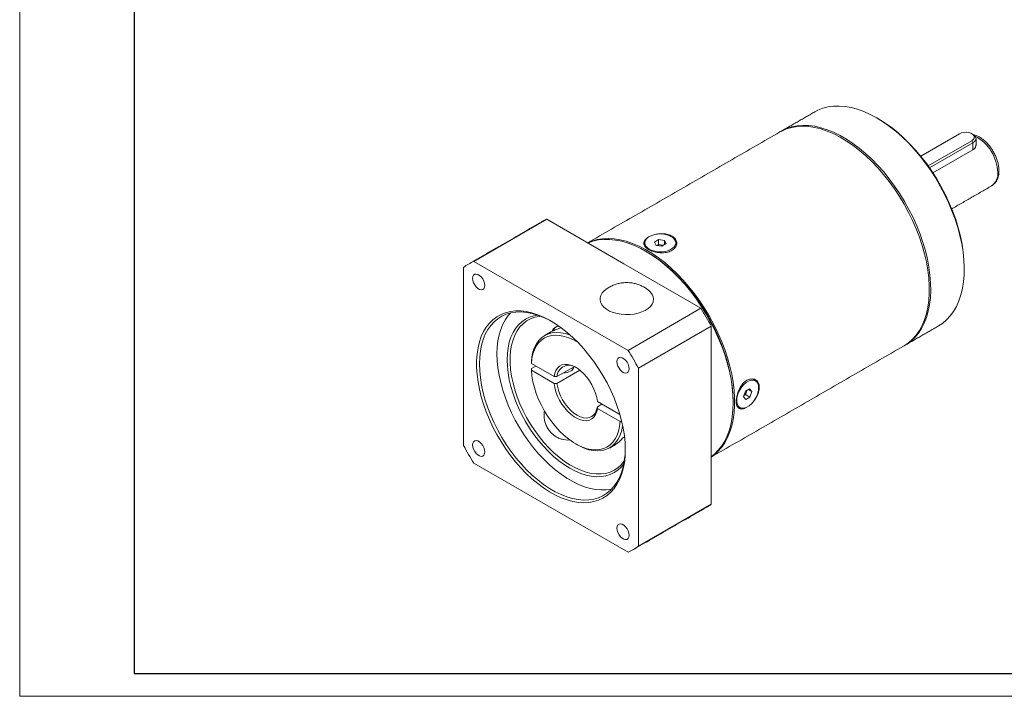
# Model space of a CAD drawing. Header units: millimetres. Extents: x -58 to 408, y -26 to 303.
# Tile 1 of 3: x -58 to 181, y -26 to 138. Entities that reach past the tile are written whole.
import ezdxf

# ---------------------------------------------------------------- set-up
doc = ezdxf.new("R2010")
doc.units = ezdxf.units.MM
doc.header["$LTSCALE"] = 1.5
doc.layers.get('0').update_dxf_attribs({"lineweight": 18})
doc.layers.add('图框_外框线', color=7, linetype='Continuous', lineweight=18)

msp = doc.modelspace()

# ---------------------------------------------------------------- linework, layer by layer
at = {"color": 7, "linetype": 'Continuous', "lineweight": 15}
for p, q in [((169.968164, 110.087131), (160.535004, 104.641484)), ((162.348238, 102.259327), (172.938013, 108.372674)), ((173.220856, 107.882777), (162.675682, 101.795178)), ((172.938013, 108.372674), (173.220856, 107.882777)), ((173.220856, 107.882777), (173.220856, 106.199354)), ((173.953085, 108.903285), (173.953085, 107.207426)), ((173.220856, 106.199354), (163.493871, 100.584085)), ((52.153006, 79.106915), (69.830677, 89.312017)), ((88.538964, 78.511953), (69.830677, 89.312017)), ((93.612797, 83.598175), (93.612797, 83.014347)), ((95.972718, 83.788843), (96.961291, 84.395972)), ((96.389225, 82.991046), (95.972718, 83.788843)), ((96.961291, 84.395972), (98.366371, 84.205304)), ((96.961291, 83.17116), (96.961291, 84.395972)), ((98.366371, 84.205304), (98.782876, 83.407506)), ((98.366371, 83.15171), (98.366371, 84.205304)), ((101.142798, 83.598175), (101.142798, 83.014348)), ((97.794303, 82.800377), (96.389225, 82.991046)), ((96.617562, 82.96006), (96.961291, 83.17116)), ((96.961291, 83.17116), (97.663831, 83.075826)), ((97.663831, 83.075826), (98.138033, 83.011477)), ((98.782876, 83.407506), (97.794303, 82.800377)), ((89.569579, 57.506787), (52.153006, 79.106915)), ((49.64809, 77.660389), (49.64809, 34.45311)), ((107.24725, 67.711889), (88.538964, 78.511953)), ((171.099533, 77.592895), (171.099533, 77.18469)), ((107.24725, 67.711889), (89.569579, 57.506787)), ((92.074495, 53.168146), (109.752167, 63.373249)), ((109.752167, 41.769609), (109.752167, 63.373249)), ((70.861292, 61.995329), (70.765107, 61.941142)), ((66.110792, 53.084165), (67.171684, 53.696605)), ((71.615753, 51.131099), (66.111532, 54.308618)), ((66.111532, 52.675536), (71.615753, 49.498017)), ((72.326274, 51.129126), (76.518945, 53.549503)), ((77.88616, 52.705698), (72.326274, 49.496044)), ((76.189719, 53.359445), (76.189719, 52.946026)), ((92.074495, 9.960867), (92.074495, 53.168146)), ((118.039459, 47.572056), (119.059592, 48.19741)), ((118.422242, 47.806706), (118.294963, 47.45944)), ((118.739086, 48.000935), (119.596991, 47.505678)), ((119.059592, 48.19741), (119.596991, 47.505678)), ((117.556725, 46.25497), (118.039459, 47.572056)), ((118.094122, 45.563237), (117.556725, 46.25497)), ((118.053596, 46.800896), (117.670814, 46.566247)), ((118.294963, 47.45944), (118.053596, 46.800896)), ((118.053596, 46.800896), (119.114255, 46.188591)), ((119.114255, 46.188591), (118.094122, 45.563237)), ((119.596991, 47.505678), (119.114255, 46.188591)), ((82.124233, 43.839803), (83.185124, 44.452242)), ((87.594887, 41.906541), (82.127651, 45.06271)), ((82.127651, 43.429628), (87.631871, 40.252109)), ((115.055466, 45.239344), (115.055466, 44.831139)), ((109.752167, 20.165969), (109.752167, 41.769609)), ((88.232759, 36.230457), (88.705183, 36.503181)), ((88.599022, 36.455572), (88.712566, 36.43964)), ((52.153006, 30.114467), (89.569579, 8.514339)), ((109.752167, 20.165969), (92.074495, 9.960867))]:
    msp.add_line(p, q, dxfattribs=at)
for points in [[(149.88633, 113.927034), (148.319682, 114.764548), (146.761589, 115.463694), (145.220563, 116.020662), (143.70502, 116.432402), (142.223237, 116.69667), (140.783308, 116.81202), (139.393095, 116.777825), (138.060193, 116.594269), (136.791882, 116.262356), (135.595087, 115.783898), (134.88755, 115.412277)], [(164.885111, 63.449345), (165.824486, 64.06425), (166.814832, 64.895922), (167.71272, 65.861594), (168.513246, 66.955995), (169.212039, 68.173144), (169.805283, 69.506395), (170.289734, 70.948467), (170.66275, 72.491483), (170.92229, 74.127017), (171.066943, 75.846132), (171.095911, 77.639444), (171.009041, 79.497156), (170.806808, 81.409122), (170.490314, 83.364899), (170.061285, 85.353807), (169.522072, 87.364981), (168.875611, 89.38744), (168.12544, 91.410135), (167.275652, 93.422018), (166.33089, 95.412103), (165.296314, 97.369521), (164.177573, 99.28358), (162.980779, 101.143828), (161.712467, 102.940102), (160.379565, 104.662594), (158.989353, 106.301894), (157.549424, 107.849051), (156.06764, 109.295613), (154.552097, 110.633682), (153.011071, 111.855945), (151.452979, 112.955734), (149.88633, 113.927034)], [(150.239884, 113.722869), (151.798728, 112.755612), (153.348854, 111.659056), (154.881593, 110.43933), (156.388374, 109.10326), (157.86077, 107.658314), (159.290547, 106.112574), (160.669709, 104.474684), (161.990544, 102.753804), (163.245663, 100.959559), (164.428049, 99.10198), (165.53109, 97.191458), (166.548615, 95.238677), (167.474936, 93.254558), (168.304872, 91.250195), (169.033779, 89.236801), (169.657584, 87.225632), (170.172798, 85.227937), (170.576538, 83.254887), (170.866551, 81.317516), (171.041207, 79.426661), (171.099533, 77.592895)], [(126.402268, 110.513828), (126.822557, 110.743226), (128.000435, 111.257944), (129.251502, 111.626693), (130.568925, 111.847464), (131.945511, 111.91905), (133.373738, 111.841059), (134.845809, 111.613916), (136.353681, 111.238865), (137.889121, 110.71795), (139.443741, 110.054018), (141.009052, 109.250698), (142.576504, 108.312376), (144.137535, 107.244175), (145.683622, 106.051927), (147.206318, 104.742149), (148.697307, 103.321992), (150.148447, 101.799212), (151.551812, 100.182127), (152.899736, 98.479568), (154.18486, 96.700835), (155.400163, 94.855641), (156.539006, 92.954065), (157.595172, 91.006493), (158.562891, 89.023562), (159.436879, 87.0161), (160.21236, 84.995074), (160.885101, 82.97152), (161.451425, 80.956492), (161.908242, 78.960994), (162.253056, 76.995925), (162.483984, 75.072016), (162.599764, 73.199777), (162.599764, 71.389433), (162.483984, 69.65087), (162.253056, 67.993586), (161.908242, 66.42663), (161.451425, 64.958561), (160.885101, 63.597397), (160.21236, 62.350574), (159.436879, 61.224899), (158.562891, 60.226522), (157.595172, 59.360896), (156.539006, 58.632746), (156.399829, 58.550897)], [(126.580087, 110.614075), (126.893841, 110.796155), (128.0524, 111.346955), (129.285795, 111.752416), (130.58729, 112.010327), (131.949778, 112.119276), (133.365816, 112.078672), (134.827671, 111.888733), (136.327358, 111.550497), (137.856687, 111.065814), (139.407305, 110.437329), (140.970743, 109.668473), (142.538463, 108.763448), (144.101901, 107.727196), (145.652519, 106.565377), (147.181848, 105.284334), (148.681535, 103.891068), (150.14339, 102.393184), (151.559428, 100.798866), (152.921916, 99.116822), (154.223411, 97.356237), (155.456807, 95.526727), (156.615364, 93.638285), (157.692759, 91.701223), (158.683105, 89.726123), (159.580993, 87.72377), (160.381519, 85.705103), (161.080312, 83.681144), (161.673555, 81.662948), (162.158007, 79.661541), (162.531022, 77.68785), (162.790563, 75.752658), (162.935216, 73.866529), (162.964184, 72.039771), (162.877314, 70.282357), (162.67508, 68.603886), (162.358586, 67.013525), (161.929558, 65.519962), (161.390344, 64.131351), (160.743884, 62.85528), (159.993712, 61.698715), (159.143925, 60.667975), (158.199163, 59.768689), (157.164587, 59.005767), (156.575566, 58.654752)], [(172.938013, 108.372674), (173.296213, 108.648906), (173.505094, 108.972207), (173.547736, 109.316386), (173.420681, 109.653559), (173.134224, 109.956409), (172.71157, 110.200401), (172.186962, 110.36577), (171.602898, 110.439117), (171.006699, 110.4145), (170.446664, 110.293916), (169.968164, 110.087131)], [(173.221141, 109.92363), (173.618152, 109.624897), (173.867904, 109.27682), (173.953085, 108.903285), (173.867903, 108.529754), (173.618151, 108.181677), (173.220856, 107.882777)], [(79.774604, 83.571512), (80.795203, 84.006944), (82.046271, 84.375693), (83.363694, 84.596464), (84.740279, 84.66805), (86.168507, 84.590059), (87.640577, 84.362916), (89.14845, 83.987865), (90.683889, 83.46695), (92.23851, 82.803018), (93.803821, 81.999698), (95.371272, 81.061376), (96.932304, 79.993174), (98.47839, 78.800927), (100.001086, 77.491149), (101.492076, 76.070992), (102.943215, 74.548212), (104.34658, 72.931127), (105.694505, 71.228568), (106.979628, 69.449835), (108.194931, 67.604641), (109.333775, 65.703065), (110.389941, 63.755493), (111.35766, 61.772562), (112.231647, 59.7651), (113.007128, 57.744074), (113.67987, 55.72052), (114.246194, 53.705492), (114.703011, 51.709994), (115.047825, 49.744925), (115.278752, 47.821016), (115.394532, 45.948777), (115.394532, 44.138433), (115.278752, 42.39987), (115.047825, 40.742586), (114.703011, 39.17563), (114.246194, 37.707561), (113.67987, 36.346397), (113.007128, 35.099574), (112.231647, 33.973899), (111.35766, 32.975522), (110.389941, 32.109896), (109.752167, 31.646644)], [(115.055466, 44.831139), (114.997538, 46.673688), (114.824064, 48.57306), (114.535998, 50.518876), (114.134908, 52.500514), (113.622987, 54.507149), (113.003029, 56.52782), (112.278424, 58.551493), (111.453126, 60.567111), (110.531644, 62.563672), (109.51901, 64.530266), (108.420756, 66.456155), (107.242878, 68.330821), (105.99181, 70.144023), (104.674387, 71.885858), (103.297802, 73.546815), (101.869574, 75.117821), (100.397504, 76.590294), (98.889631, 77.956196), (97.354192, 79.208061), (95.799571, 80.339057), (94.23426, 81.343006), (92.666808, 82.214425), (91.105777, 82.948552), (89.559691, 83.541378), (88.036995, 83.989667), (86.546005, 84.29097), (85.094865, 84.443641), (83.6915, 84.446846), (82.343575, 84.300568), (81.058452, 84.005607), (79.843149, 83.563572), (79.812025, 83.549907)], [(98.46424, 81.517145), (99.189986, 81.69302), (99.836532, 81.952161), (100.37562, 82.283239), (100.783687, 82.671787), (101.042901, 83.100822), (101.141933, 83.551594), (101.076454, 84.004402), (100.849326, 84.439456), (100.470475, 84.837741), (99.956459, 85.181852), (99.329743, 85.456748), (98.617719, 85.650416), (97.851504, 85.754391), (97.064586, 85.764129), (96.291356, 85.679205), (95.565609, 85.503329), (94.919063, 85.244189), (94.379976, 84.913111), (93.971909, 84.524563), (93.712693, 84.095527), (93.613662, 83.644755), (93.679142, 83.191948), (93.90627, 82.756894), (94.285121, 82.358609), (94.799135, 82.014498), (95.425851, 81.739601), (96.137875, 81.545934), (96.904092, 81.441959), (97.69101, 81.432221), (98.46424, 81.517145)], [(94.199208, 81.36736), (95.754661, 80.40206), (97.304787, 79.305505), (98.837526, 78.085779), (100.344307, 76.749708), (101.816703, 75.304763), (103.24648, 73.759023), (104.625643, 72.121133), (105.946477, 70.400253), (107.201596, 68.606008), (108.383982, 66.748429), (109.487023, 64.837907), (110.504548, 62.885126), (111.430869, 60.901007), (112.260805, 58.896643), (112.989712, 56.883249), (113.613517, 54.872081), (114.128731, 52.874385), (114.532471, 50.901336), (114.822484, 48.963965), (114.99714, 47.07311), (115.055466, 45.239344)], [(54.846217, 73.264289), (54.786067, 73.782109), (54.61049, 74.327427), (54.333711, 74.856063), (53.978153, 75.325189), (53.57262, 75.696803), (53.149966, 75.940795), (52.744433, 76.037401), (52.388874, 75.978794), (52.112094, 75.76972), (51.936519, 75.427118), (51.876368, 74.978746), (51.936519, 74.460924), (52.112094, 73.915608), (52.388874, 73.386972), (52.744433, 72.917844), (53.149966, 72.546231), (53.57262, 72.302238), (53.978153, 72.205632), (54.333711, 72.264241), (54.61049, 72.473315), (54.786067, 72.815915), (54.846217, 73.264289)], [(94.407267, 72.220652), (94.469423, 72.173003), (95.022359, 71.660381), (95.425693, 71.103193), (95.668978, 70.515872), (95.745914, 69.913627), (95.654507, 69.312057), (95.397124, 68.72674), (94.980431, 68.172837), (94.415222, 67.664696), (93.716138, 67.215475), (92.901278, 66.836809), (91.991752, 66.538506), (91.011111, 66.32829), (89.984759, 66.211607), (88.939274, 66.191479), (87.901736, 66.268428), (86.899015, 66.440459), (85.957083, 66.703118), (85.100332, 67.049602), (84.350954, 67.470938), (83.728358, 67.956212), (83.248665, 68.492856), (82.924304, 69.066972), (82.763674, 69.663691), (82.770932, 70.267557), (82.945896, 70.862932), (83.284029, 71.434394), (83.776575, 71.967142), (84.083897, 72.219916)], [(88.892515, 33.401425), (88.835515, 31.780035), (88.664877, 30.234707), (88.381679, 28.77521), (87.98771, 27.410772), (87.485465, 26.150018), (86.878114, 25.000922), (86.169501, 23.970746), (85.364103, 23.066004), (84.467016, 22.292416), (83.483907, 21.654874), (82.420994, 21.157408), (81.284998, 20.803162), (80.083099, 20.594376), (78.822898, 20.532372), (77.51236, 20.617539), (76.159772, 20.849342), (74.773686, 21.226312), (73.362864, 21.746069), (71.936226, 22.405324), (70.502792, 23.19991), (69.071625, 24.124804), (67.651773, 25.174159), (66.252212, 26.341339), (64.881791, 27.618966), (63.549175, 28.998962), (62.262788, 30.472601), (61.030764, 32.030568), (59.860891, 33.663012), (58.760567, 35.359614), (57.736747, 37.109643), (56.795905, 38.90204), (55.94399, 40.725471), (55.186384, 42.568406), (54.527882, 44.419196), (53.972645, 46.266138), (53.524184, 48.097554), (53.185332, 49.901869), (52.958235, 51.667671), (52.844325, 53.3838), (52.844325, 55.039404), (52.958235, 56.624015), (53.185332, 58.127617), (53.524184, 59.540702), (53.972645, 60.854336), (54.527882, 62.060215), (55.186384, 63.150713), (55.94399, 64.118937), (56.795905, 64.958765), (57.736747, 65.66489), (58.760567, 66.232842), (59.860891, 66.659036), (61.030764, 66.940774), (62.262788, 67.076276), (63.549175, 67.064685), (64.881791, 66.906075), (66.252212, 66.601448), (67.651773, 66.152729), (69.071625, 65.562757), (70.502792, 64.835261), (71.936226, 63.97484), (73.362864, 62.986934), (74.773686, 61.877791), (76.159772, 60.65442), (77.51236, 59.324557), (78.822898, 57.89661), (80.083099, 56.379608), (81.284998, 54.783141), (82.420994, 53.117301), (83.483907, 51.392621), (84.467016, 49.620007), (85.364103, 47.810662), (86.169501, 45.976029), (86.878114, 44.127705), (87.485465, 42.277377), (87.98771, 40.436742), (88.381679, 38.617438), (88.664877, 36.830968), (88.835515, 35.088625), (88.892515, 33.401425)], [(71.041847, 64.527144), (70.503039, 64.822613), (69.084039, 65.509503), (67.678859, 66.056989), (66.29661, 66.461523), (64.946259, 66.720482), (63.636561, 66.832185), (62.376012, 66.795909), (61.172786, 66.611887), (60.034686, 66.281313), (58.969094, 65.806334), (57.982921, 65.190026), (57.082562, 64.43639), (56.273856, 63.55031), (55.562047, 62.537535), (54.951754, 61.404633), (54.446932, 60.15895), (54.050859, 58.808565), (53.766099, 57.362237), (53.5945, 55.829346), (53.537177, 54.219832), (53.5945, 52.544134), (53.766099, 50.813119), (54.050859, 49.038015), (54.446932, 47.230333), (54.951754, 45.401796), (55.562047, 43.564263), (56.273856, 41.729652), (57.082562, 39.909861), (57.982921, 38.116691), (58.969094, 36.361772), (60.034686, 34.656486), (61.172786, 33.011891), (62.376012, 31.438654), (63.636561, 29.946978), (64.946259, 28.546536), (66.29661, 27.246412), (67.678859, 26.055037), (69.084039, 24.980137), (70.503039, 24.028684), (71.926654, 23.206848), (73.345654, 22.519959), (74.750835, 21.972472), (76.133083, 21.567938), (77.483435, 21.308978), (78.793132, 21.197276), (80.053681, 21.233552), (81.256907, 21.417574), (82.395007, 21.748148), (83.460599, 22.223127), (84.446772, 22.839435), (85.347131, 23.593072), (86.155837, 24.479151), (86.867646, 25.491925), (87.477939, 26.624829), (87.982761, 27.870511), (88.378836, 29.220895), (88.663594, 30.667224), (88.835193, 32.200115), (88.891642, 33.607042)], [(61.018454, 66.57656), (60.516497, 65.999535), (59.804688, 64.98676), (59.194395, 63.853857), (58.689574, 62.608175), (58.2935, 61.25779), (58.00874, 59.811462), (57.837142, 58.27857), (57.779818, 56.669057), (57.837142, 54.993359), (58.00874, 53.262344), (58.2935, 51.487239), (58.689574, 49.679558), (59.194395, 47.851021), (59.804688, 46.013488), (60.516497, 44.178876), (61.325203, 42.359085), (62.225563, 40.565915), (63.211736, 38.810997), (64.277328, 37.105711), (65.415427, 35.461116), (66.618653, 33.887878), (67.879203, 32.396202), (69.1889, 30.995761), (70.539252, 29.695637), (71.9215, 28.504261), (73.32668, 27.429362), (74.74568, 26.477909), (76.169296, 25.656073), (77.588296, 24.969184), (78.993476, 24.421696), (80.375724, 24.017162), (81.726076, 23.758203), (83.035773, 23.6465), (84.296322, 23.682777), (85.499549, 23.866799), (85.653881, 23.902125)], [(88.543209, 29.973256), (87.91089, 29.205265), (87.103505, 28.456312), (86.207488, 27.844409), (85.229656, 27.374212), (84.177454, 27.049298), (83.058886, 26.872142), (81.882467, 26.844091), (80.657151, 26.96536), (79.392261, 27.235025), (78.097426, 27.651034), (76.782499, 28.210219), (75.457488, 28.908328), (74.132477, 29.740044), (72.81755, 30.699041), (71.522715, 31.778018), (70.257826, 32.968762), (69.032509, 34.262214), (67.85609, 35.64853), (66.737522, 37.117156), (65.685319, 38.656917), (64.707488, 40.256095), (63.811471, 41.902518), (63.004087, 43.583656), (62.291481, 45.286715), (61.679076, 46.998734), (61.171533, 48.706683), (60.772715, 50.397564), (60.485656, 52.058507), (60.312543, 53.676872), (60.254692, 55.240343), (60.312543, 56.737019), (60.485656, 58.155512), (60.772715, 59.485025), (61.171533, 60.71544), (61.679076, 61.837391), (62.291481, 62.842343), (63.004087, 63.722645), (63.811471, 64.471598), (64.707488, 65.083501), (65.685319, 65.5537), (66.737522, 65.878612), (67.720821, 66.042597)], [(68.373568, 65.803087), (68.010358, 65.762005), (66.924179, 65.535825), (65.907552, 65.161977), (64.968433, 64.643391), (64.114173, 63.984122), (63.351456, 63.189333), (62.686253, 62.265241), (62.123768, 61.21908), (61.668405, 60.059039), (61.323728, 58.794193), (61.092433, 57.434446), (60.976331, 55.990436), (60.976331, 54.473466), (61.092433, 52.895408), (61.323728, 51.268612), (61.668405, 49.605812), (62.123768, 47.920019), (62.686253, 46.224428), (63.351456, 44.532309), (64.114173, 42.856904), (64.968433, 41.211328), (65.907552, 39.608458), (66.924179, 38.060838), (68.010358, 36.580582), (69.157587, 35.179274), (70.356889, 33.867881), (71.598877, 32.656667), (72.873831, 31.555111), (74.171772, 30.571834), (75.482543, 29.714532), (76.795885, 28.989915), (78.101519, 28.403653), (79.389227, 27.960334), (80.648931, 27.663428), (81.870772, 27.515261), (83.045187, 27.516989), (84.162985, 27.668601), (85.215419, 27.968908), (86.194249, 28.415563), (87.091817, 29.005067), (87.901097, 29.732809), (88.615758, 30.593092), (88.662225, 30.658295)], [(71.202539, 62.163721), (71.274906, 62.391296), (71.524658, 62.739373), (71.921953, 63.038274), (71.921666, 63.038107)], [(66.110792, 54.717247), (66.244157, 55.96759), (66.49607, 57.126351), (66.863813, 58.181022), (67.343414, 59.120216), (67.929696, 59.933795), (68.61633, 60.612974), (69.395903, 61.150422), (70.26, 61.540337), (71.199291, 61.778509), (72.203636, 61.862366), (73.262194, 61.791005), (74.363535, 61.565195), (75.495771, 61.187374), (75.640004, 61.129176)], [(77.470807, 59.367521), (77.431136, 59.392888), (76.312268, 60.038797), (75.199422, 60.54735), (74.10458, 60.913073), (73.039529, 61.132029), (72.015734, 61.20186), (71.044217, 61.121813), (70.135438, 60.892752), (69.299182, 60.517142), (68.544449, 59.999027), (67.879367, 59.343985), (67.311094, 58.559067), (66.84575, 57.652725), (66.488344, 56.634716), (66.242723, 55.515999), (66.111532, 54.308618)], [(89.846217, 53.059219), (89.786066, 53.577039), (89.610491, 54.122357), (89.333711, 54.650993), (88.978152, 55.12012), (88.572619, 55.491733), (88.149965, 55.735726), (87.744432, 55.832331), (87.388874, 55.773724), (87.112095, 55.56465), (86.936518, 55.222049), (86.876368, 54.773676), (86.936518, 54.255855), (87.112095, 53.710538), (87.388874, 53.181902), (87.744432, 52.712774), (88.149965, 52.341161), (88.572619, 52.097168), (88.978152, 52.000563), (89.333711, 52.059171), (89.610491, 52.268245), (89.786066, 52.610845), (89.846217, 53.059219)], [(66.111532, 52.675536), (66.242723, 51.316686), (66.488344, 49.914381), (66.84575, 48.483719), (67.311094, 47.040102), (67.879367, 45.599071), (68.544449, 44.176141), (69.299182, 42.78663), (70.135438, 41.445499), (71.044217, 40.167184), (72.015734, 38.965449), (73.039529, 37.853231), (74.10458, 36.842504), (75.199422, 35.94415), (76.312268, 35.167839), (77.431136, 34.52193), (78.543981, 34.013377), (79.638823, 33.647654), (80.703875, 33.428698), (81.72767, 33.358867), (82.699186, 33.438913), (83.607965, 33.667975), (84.444222, 34.043585), (85.198954, 34.5617), (85.864037, 35.216742), (86.432309, 36.00166), (86.897653, 36.908002), (87.25506, 37.926011), (87.500681, 39.044728), (87.631871, 40.252109)], [(71.615753, 51.131099), (71.78233, 51.940229), (72.065143, 52.642931), (72.457733, 53.223159), (72.951134, 53.667658), (73.534076, 53.966278), (74.193247, 54.112199), (74.913591, 54.102088), (75.678656, 53.936174), (76.470969, 53.618249), (77.272435, 53.155573), (78.064748, 52.558713), (78.829813, 51.841301), (79.550157, 51.019721), (80.209328, 50.112738), (80.79227, 49.141066), (81.285671, 48.126899), (81.678261, 47.093396), (81.961074, 46.064165), (82.127651, 45.06271)], [(119.572295, 44.646288), (119.657349, 44.719071), (120.487029, 45.757272), (121.099236, 46.934858), (121.398654, 48.124482), (121.340977, 49.188907), (120.940739, 50.013321), (120.252694, 50.505461), (119.368164, 50.593302), (118.410579, 50.252834), (117.500552, 49.52612), (116.726365, 48.498661), (116.152002, 47.284137), (115.827008, 46.03103), (115.762573, 45.239343)], [(117.317659, 43.444744), (117.832861, 43.499035), (118.38058, 43.701105), (118.936878, 44.042123), (119.47744, 44.507183), (119.978642, 45.07596), (120.41858, 45.723597), (120.778027, 46.421789), (121.041271, 47.14002), (121.196809, 47.846902), (121.237841, 48.511539), (121.162576, 49.104885), (120.974304, 49.601007), (120.681251, 49.978222), (120.296227, 50.220044), (119.836057, 50.315903), (119.320854, 50.261612), (118.773134, 50.059541), (118.216838, 49.718525), (117.676276, 49.253465), (117.175072, 48.684687), (116.735134, 48.03705), (116.375689, 47.338859), (116.112445, 46.620627), (115.956907, 45.913746), (115.915873, 45.249108), (115.991138, 44.655762), (116.179411, 44.15964), (116.472464, 43.782426), (116.857489, 43.540604), (117.317659, 43.444744)], [(82.127651, 43.429628), (81.961074, 42.620498), (81.678261, 41.917795), (81.285671, 41.337568), (80.79227, 40.893068), (80.209328, 40.594448), (79.550157, 40.448528), (78.829813, 40.458639), (78.064748, 40.624553), (77.272435, 40.942478), (76.470969, 41.405154), (75.678656, 42.002014), (74.913591, 42.719426), (74.193247, 43.541006), (73.534076, 44.447989), (72.951134, 45.41966), (72.457733, 46.433828), (72.065143, 47.46733), (71.78233, 48.496562), (71.615753, 49.498017)], [(72.326274, 49.496044), (72.499445, 48.512824), (72.791248, 47.50379), (73.194357, 46.49427), (73.698654, 45.509607), (74.291479, 44.574519), (74.957951, 43.712479), (75.681339, 42.945127), (76.443484, 42.291726), (77.225253, 41.768679), (78.007023, 41.389115), (78.769167, 41.162562), (79.492555, 41.094707), (80.159027, 41.187256), (80.751853, 41.437882), (81.25615, 41.840296), (81.659259, 42.384395), (81.951062, 43.056522), (82.124233, 43.839803)], [(109.752167, 31.68994), (110.531644, 32.3217), (111.453126, 33.254339), (112.278424, 34.317091), (113.003029, 35.504151), (113.622987, 36.809035), (114.134908, 38.224617), (114.535998, 39.743166), (114.824064, 41.356389), (114.997538, 43.055472), (115.055466, 44.831139)], [(88.248527, 39.288208), (88.20635, 39.001339), (87.954437, 37.842577), (87.586694, 36.787907), (87.107093, 35.848712), (86.52081, 35.035134), (85.834176, 34.355955), (85.054603, 33.818507), (84.190507, 33.428592), (83.251216, 33.190419), (82.24687, 33.106561), (81.188313, 33.177923), (80.086972, 33.403733), (78.954736, 33.781554), (77.80383, 34.307308), (77.223443, 34.624992)], [(88.717777, 36.394045), (88.650787, 36.403788), (88.559504, 36.419082)], [(54.846217, 32.84758), (54.786067, 33.365401), (54.61049, 33.910718), (54.333711, 34.439354), (53.978153, 34.908482), (53.57262, 35.280095), (53.149966, 35.524088), (52.744433, 35.620693), (52.388874, 35.562084), (52.112094, 35.353011), (51.936519, 35.010411), (51.876368, 34.562037), (51.936519, 34.044217), (52.112094, 33.498899), (52.388874, 32.970263), (52.744433, 32.501136), (53.149966, 32.129523), (53.57262, 31.88553), (53.978153, 31.788925), (54.333711, 31.847532), (54.61049, 32.056606), (54.786067, 32.399207), (54.846217, 32.84758)], [(89.846217, 12.64251), (89.786066, 13.160332), (89.610491, 13.705648), (89.333711, 14.234284), (88.978152, 14.703412), (88.572619, 15.075025), (88.149965, 15.319018), (87.744432, 15.415624), (87.388874, 15.357015), (87.112095, 15.147941), (86.936518, 14.805341), (86.876368, 14.356967), (86.936518, 13.839147), (87.112095, 13.293829), (87.388874, 12.765193), (87.744432, 12.296066), (88.149965, 11.924453), (88.572619, 11.68046), (88.978152, 11.583855), (89.333711, 11.642462), (89.610491, 11.851536), (89.786066, 12.194138), (89.846217, 12.64251)]]:
    msp.add_lwpolyline(points, dxfattribs=at)
for centre, radius, start, end in [((168.781242, 100.300095), 10.456095, 1.95293884, 61.85438618), ((175.802811, 100.277111), 3.449372, 304.99883432, 6.31334258), ((75.22937, 77.068975), 13.380507, 113.79556583, 119.99271746), ((94.966788, 83.155735), 1.589792, 139.98295311, 178.17967319), ((99.81856, 83.167107), 1.559729, 1.43750628, 40.39989391), ((97.373877, 81.120744), 1.976466, 81.56408243, 111.73197065), ((97.430493, 81.28077), 1.810158, 69.15793752, 82.5936891), ((57.544932, 66.877721), 13.365106, 113.79297679, 126.21772279), ((48.588693, 30.952916), 69.224623, 27.92628954, 32.073728), ((72.974265, 61.754192), 1.658614, 96.50640694, 162.38901961), ((30.911022, 20.747814), 69.224623, 27.92628954, 32.073728), ((75.266367, 50.954598), 2.945269, 52.67082429, 176.60283047), ((75.027008, 53.784994), 1.434985, 295.0354493, 348.55034876), ((73.792246, 55.923904), 3.901314, 271.22289086, 298.17415272), ((119.415208, 49.202424), 1.570396, 19.73423185, 58.43377496), ((116.648369, 48.072352), 1.756967, 339.58320087, 350.47061365), ((116.377295, 48.153398), 2.039369, 309.566708, 340.10602478), ((116.978976, 44.954065), 1.533162, 241.08219246, 280.76051501), ((83.720175, 39.445559), 5.540785, 300.27812645, 324.53108677), ((110.812096, 66.873737), 69.225232, 207.92629854, 212.07370161), ((101.846391, 30.961894), 13.381079, 300.00201908, 306.21504101), ((84.177561, 20.743681), 13.365278, 293.79308169, 306.21767007)]:
    msp.add_arc(centre, radius, start, end, dxfattribs=at)
for points in [[(134.88755, 115.412277), (126.755822, 110.717931)], [(150.243275, 113.720911), (149.889778, 113.925044)], [(126.402268, 110.513828), (79.753176, 83.583881)], [(173.221141, 109.92363), (172.938253, 110.086991)], [(168.069494, 91.845043), (177.781232, 97.45151)], [(68.54059, 88.657684), (50.862918, 78.452582)], [(94.199208, 81.36736), (93.845711, 81.571493)], [(72.063111, 63.119788), (71.921666, 63.038107)], [(156.753383, 58.754999), (164.885111, 63.449345)], [(70.765107, 61.941142), (69.350893, 61.124734)], [(109.752165, 31.621773), (156.399829, 58.550897)], [(66.111532, 54.308618), (66.110792, 54.717247)], [(66.110792, 53.084165), (66.111532, 52.675536)], [(72.326274, 51.129126), (71.615753, 51.131099)], [(120.459205, 50.140998), (119.953624, 50.432863)], [(71.615753, 49.498017), (72.326274, 49.496044)], [(82.124233, 43.839803), (82.127651, 43.429628)], [(116.188931, 43.911515), (116.694511, 43.61965)], [(87.631871, 40.252109), (87.98146, 40.251898)], [(76.869949, 34.829128), (77.223443, 34.624992)], [(85.099613, 33.844195), (86.513827, 34.660603)], [(90.859668, 9.168673), (108.537339, 19.373775)]]:
    msp.add_open_spline(points, degree=1, dxfattribs=at)
for points, knots in [([(177.749441, 97.449916), (177.801277, 97.474218), (178.052669, 97.592082), (178.429284, 97.930491), (178.856493, 98.447373), (179.179917, 99.068072), (179.404649, 99.774383), (179.507019, 100.45236), (179.530117, 101.049867), (179.508379, 101.67471), (179.409485, 102.446969), (179.185879, 103.378649), (178.862339, 104.311119), (178.446791, 105.226276), (177.948124, 106.106673), (177.376054, 106.935332), (176.740892, 107.69621), (176.053308, 108.373565), (175.323789, 108.95486), (174.562977, 109.41914), (173.862542, 109.74106), (173.418495, 109.839863), (173.236766, 109.880299)], [0, 0, 0, 0, 0.2071912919, 1.0048345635, 1.7998520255, 2.6092114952, 3.445100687, 4.3091100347, 4.8288767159, 5.3103981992, 6.2047063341, 7.0966069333, 7.985687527, 8.8723912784, 9.7580375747, 10.6442777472, 11.5323707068, 12.424109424, 13.3212497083, 14.2249784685, 15.1346618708, 15.7648745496, 15.7648745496, 15.7648745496, 15.7648745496]), ([(173.932146, 107.41364), (173.922277, 107.246877), (173.900119, 106.872482), (173.59822, 106.450517), (173.313267, 106.260861), (173.220856, 106.199354)], [0, 0, 0, 0, 0.5209446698, 1.1695617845, 1.4808712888, 1.4808712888, 1.4808712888, 1.4808712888]), ([(94.679382, 85.085663), (94.638556, 85.068615), (94.229891, 84.897957), (93.732277, 84.433391), (93.325149, 83.758035), (93.401679, 83.047405), (93.849203, 82.437018), (94.347696, 82.11284), (94.54937, 81.981687)], [0, 0, 0, 0, 0.0957978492, 0.9589327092, 1.821723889, 2.6911560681, 3.5639144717, 4.1569137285, 4.1569137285, 4.1569137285, 4.1569137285]), ([(94.54937, 81.981687), (94.896846, 81.811969), (95.591724, 81.472569), (96.917883, 81.196051), (98.275945, 81.158744), (99.542648, 81.404773), (100.56163, 81.921094), (101.22143, 82.649462), (101.45379, 83.496398), (101.230285, 84.348233), (100.5719, 85.081817), (99.554836, 85.602547), (98.305913, 85.840114), (97.202417, 85.850509), (96.604442, 85.709186), (96.43224, 85.668488)], [0, 0, 0, 0, 1.1382597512, 2.2762791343, 3.4205539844, 4.5691588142, 5.7108851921, 6.8452465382, 7.9832413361, 9.1301701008, 10.277470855, 11.4160599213, 12.5504525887, 13.6915108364, 14.1530066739, 14.1530066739, 14.1530066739, 14.1530066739]), ([(89.877191, 73.936449), (89.527647, 73.949863), (88.796762, 73.977911), (87.721068, 73.844568), (86.673554, 73.586155), (85.700985, 73.208876), (84.839301, 72.762683), (84.339355, 72.395435), (84.118353, 72.233092)], [0, 0, 0, 0, 1.0485411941, 2.1924648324, 3.2389256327, 4.2796481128, 5.3173136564, 6.139438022, 6.139438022, 6.139438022, 6.139438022]), ([(94.372667, 72.233696), (94.1755, 72.37999), (93.716779, 72.720349), (92.922877, 73.144962), (92.012998, 73.519529), (91.037249, 73.790275), (90.316102, 73.901723), (89.920614, 73.933014), (89.877191, 73.936449)], [0, 0, 0, 0, 0.7361514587, 1.7126976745, 2.6919822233, 3.6847209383, 4.7446597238, 4.8753890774, 4.8753890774, 4.8753890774, 4.8753890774]), ([(73.29403, 62.971341), (73.110123, 62.907336), (72.492651, 62.692438), (71.629717, 62.378792), (71.112373, 62.120624), (70.861292, 61.995329)], [0, 0, 0, 0, 0.4701703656, 1.578607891, 2.6238433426, 2.6238433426, 2.6238433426, 2.6238433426]), ([(115.762573, 45.239343), (115.789365, 44.894496), (115.842942, 44.204875), (116.265799, 43.539612), (116.915335, 43.260935), (117.598751, 43.305861), (118.060883, 43.567398), (118.20396, 43.64837)], [0, 0, 0, 0, 0.8521646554, 1.7041495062, 2.5608176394, 3.420727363, 3.806343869, 3.806343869, 3.806343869, 3.806343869]), ([(69.318865, 42.845224), (69.278612, 42.662224), (69.180386, 42.215672), (69.180622, 41.167597), (69.418503, 39.956478), (69.960658, 38.754202), (70.535193, 37.900052), (71.202148, 37.198739), (71.917601, 36.643895), (72.721996, 36.207139), (73.793, 35.847496), (74.76194, 35.689272), (75.318092, 35.824847), (75.409917, 35.847231)], [0, 0, 0, 0, 0.6016801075, 1.4682090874, 3.249369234, 4.3318187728, 5.4135066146, 6.287637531, 7.1611665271, 8.0401853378, 8.9186236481, 10.4690685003, 10.7756837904, 10.7756837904, 10.7756837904, 10.7756837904])]:
    msp.add_open_spline(points, degree=3, knots=knots, dxfattribs=at)
at = {"layer": '图框_外框线', "color": 3}
msp.add_lwpolyline([(-57.977908, -26.445107), (408.384245, -26.445107), (408.384245, 303.339558), (-57.977908, 303.339558)], close=True, dxfattribs=at)
at = {"layer": '图框_外框线', "color": 3, "lineweight": 25}
msp.add_lwpolyline([(-30.218256, -20.893177), (402.832315, -20.893177), (402.832315, 297.787628), (-30.218256, 297.787628)], close=True, dxfattribs=at)

doc.saveas('drawing.dxf')
